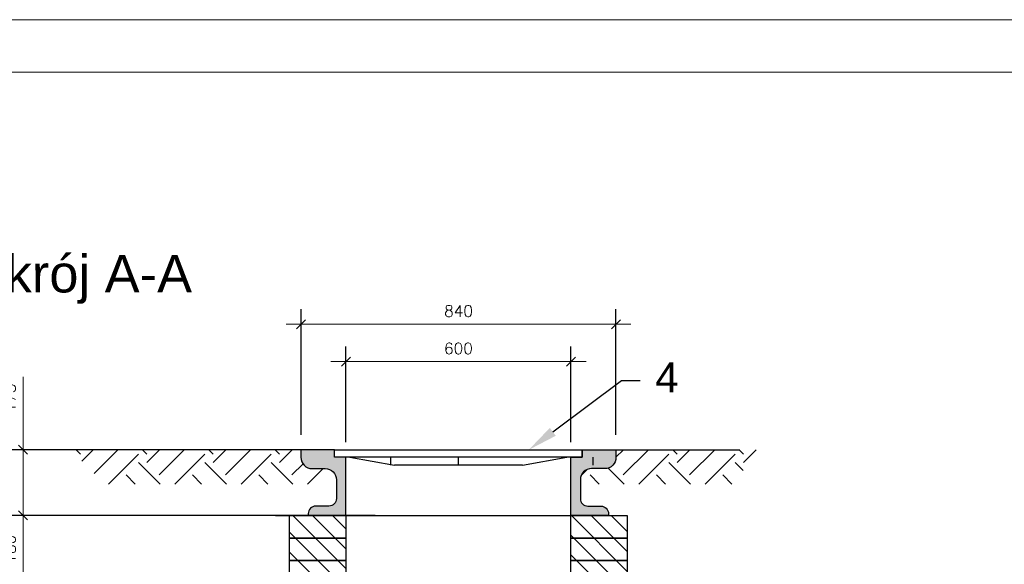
# Model space of a CAD drawing. Header units: millimetres. Extents: x 17233 to 17653, y 5230 to 5527.
# Tile 7 of 17: x 17301 to 17432, y 5455 to 5527. Entities that reach past the tile are written whole.
import ezdxf
from ezdxf import colors
from ezdxf.entities.mleader import LeaderData, LeaderLine
from ezdxf.math import Vec2, Vec3

# ---------------------------------------------------------------- set-up
doc = ezdxf.new("R2010")
doc.units = ezdxf.units.MM
for name, color, linetype, lineweight in [('_II_Tabelki i ramki', 7, 'Continuous', 18), ('odnośniki', 7, 'Continuous', 0), ('opisy', 7, 'Continuous', 15)]:
    doc.layers.add(name, color=color, linetype=linetype, lineweight=lineweight)
for name, color, linetype in [('bloki', 7, 'Continuous'), ('kresk', 7, 'Continuous'), ('studnia', 3, 'Continuous')]:
    doc.layers.add(name, color=color, linetype=linetype)
doc.styles.add('Arial Narrow', font='arial.ttf')
doc.styles.add('iso20', font='romans.shx', dxfattribs={"height": 1.5})
doc.dimstyles.new('ISO-20', dxfattribs={"dimtxt": 1.5, "dimasz": 1.2, "dimexe": 2, "dimexo": 2, "dimgap": 1, "dimtad": 1, "dimlfac": 20, "dimtxsty": 'iso20', "dimblk": 'OBLIQUE', "dimcen": 2.5, "dimdle": 2, "dimadec": 0, "dimazin": 0, "dimtfac": 1, "dimtmove": 0, "dimatfit": 3, "dimldrblk": 'OBLIQUE', "dimfxl": 0, "dimlwd": 18, "dimarcsym": 0})

# ---------------------------------------------------------------- blocks, each defined once
blk = doc.blocks.new('_Oblique')
at = {"color": 0, "linetype": 'ByBlock', "lineweight": -2}
blk.add_line((-0.5, -0.5), (0.5, 0.5), dxfattribs=at)
blk = doc.blocks.new('*D233')
at = {"layer": 'Defpoints', "color": 0}
for p in [(17374.09, 5481.77), (17344.09, 5469.02), (17374.09, 5469.02)]:
    blk.add_point(p, dxfattribs=at)
at = {"layer": 'odnośniki', "color": 0, "lineweight": -2}
for p, q in [((17344.09, 5471.02), (17344.09, 5483.77)), ((17374.09, 5471.02), (17374.09, 5483.77))]:
    blk.add_line(p, q, dxfattribs=at)
at = {"layer": 'odnośniki', "color": 0, "lineweight": 18}
blk.add_line((17342.09, 5481.77), (17376.09, 5481.77), dxfattribs=at)
at = {"layer": 'odnośniki', "color": 0, "linetype": 'ByBlock', "lineweight": 18, "xscale": 1.2, "yscale": 1.2, "zscale": 1.2, "rotation": 180}
blk.add_blockref('_Oblique', (17344.09, 5481.77), dxfattribs=at)
at = {"layer": 'odnośniki', "color": 0, "linetype": 'ByBlock', "lineweight": 18, "xscale": 1.2, "yscale": 1.2, "zscale": 1.2}
blk.add_blockref('_Oblique', (17374.09, 5481.77), dxfattribs=at)
at = {"layer": 'odnośniki', "color": 0, "insert": (17359.09, 5483.52), "char_height": 1.5, "attachment_point": 5, "style": 'iso20'}
blk.add_mtext('600', dxfattribs=at)
blk = doc.blocks.new('*D234')
at = {"layer": 'Defpoints', "color": 0}
for p in [(17380.08, 5486.75), (17338.13, 5470.02), (17380.08, 5470.02)]:
    blk.add_point(p, dxfattribs=at)
at = {"layer": 'odnośniki', "color": 0, "lineweight": -2}
for p, q in [((17338.13, 5472.02), (17338.13, 5488.75)), ((17380.08, 5472.02), (17380.08, 5488.75))]:
    blk.add_line(p, q, dxfattribs=at)
at = {"layer": 'odnośniki', "color": 0, "lineweight": 18}
blk.add_line((17336.13, 5486.75), (17382.08, 5486.75), dxfattribs=at)
at = {"layer": 'odnośniki', "color": 0, "linetype": 'ByBlock', "lineweight": 18, "xscale": 1.2, "yscale": 1.2, "zscale": 1.2, "rotation": 180}
blk.add_blockref('_Oblique', (17338.13, 5486.75), dxfattribs=at)
at = {"layer": 'odnośniki', "color": 0, "linetype": 'ByBlock', "lineweight": 18, "xscale": 1.2, "yscale": 1.2, "zscale": 1.2}
blk.add_blockref('_Oblique', (17380.08, 5486.75), dxfattribs=at)
at = {"layer": 'odnośniki', "color": 0, "insert": (17359.11, 5488.5), "char_height": 1.5, "attachment_point": 5, "style": 'iso20'}
blk.add_mtext('840', dxfattribs=at)
blk = doc.blocks.new('*D236')
at = {"layer": 'Defpoints', "color": 0}
for p in [(17350.01, 5461.27), (17301.09, 5452.27), (17337.01, 5452.27)]:
    blk.add_point(p, dxfattribs=at)
at = {"layer": 'odnośniki', "color": 0, "lineweight": 18}
blk.add_line((17301.09, 5463.27), (17301.09, 5450.27), dxfattribs=at)
at = {"layer": 'odnośniki', "color": 0, "lineweight": -2}
for p, q in [((17348.01, 5461.27), (17299.09, 5461.27)), ((17335.01, 5452.27), (17299.09, 5452.27))]:
    blk.add_line(p, q, dxfattribs=at)
at = {"layer": 'odnośniki', "color": 0, "linetype": 'ByBlock', "lineweight": 18, "xscale": 1.2, "yscale": 1.2, "zscale": 1.2}
for p, rotation in [((17301.09, 5461.27), 90), ((17301.09, 5452.27), 270)]:
    blk.add_blockref('_Oblique', p, dxfattribs=dict(at, rotation=rotation))
at = {"layer": 'odnośniki', "color": 0, "insert": (17299.34, 5456.77), "char_height": 1.5, "attachment_point": 5, "rotation": 90, "style": 'iso20'}
blk.add_mtext('180', dxfattribs=at)
blk = doc.blocks.new('*D237')
at = {"layer": 'Defpoints', "color": 0}
for p in [(17320.97, 5470.02), (17301.09, 5461.27)]:
    blk.add_point(p, dxfattribs=at)
at = {"layer": 'Defpoints', "color": 0, "lineweight": 30}
blk.add_point((17301.09, 5461.27), dxfattribs=at)
at = {"layer": 'odnośniki', "color": 0, "lineweight": 18}
for p, q in [((17301.09, 5470.02), (17301.09, 5479.74)), ((17301.09, 5472.02), (17301.09, 5459.27))]:
    blk.add_line(p, q, dxfattribs=at)
at = {"layer": 'odnośniki', "color": 0, "lineweight": -2}
for p, q in [((17318.97, 5470.02), (17299.09, 5470.02)), ((17299.09, 5461.27), (17299.09, 5461.27))]:
    blk.add_line(p, q, dxfattribs=at)
at = {"layer": 'odnośniki', "color": 0, "linetype": 'ByBlock', "lineweight": 18, "xscale": 1.2, "yscale": 1.2, "zscale": 1.2}
for p, rotation in [((17301.09, 5470.02), 90), ((17301.09, 5461.27), 270)]:
    blk.add_blockref('_Oblique', p, dxfattribs=dict(at, rotation=rotation))
at = {"layer": 'odnośniki', "color": 0, "insert": (17299.34, 5476.92), "char_height": 1.5, "attachment_point": 5, "rotation": 90, "style": 'iso20'}
blk.add_mtext('175', dxfattribs=at)
blk = doc.blocks.new('*D242')
at = {"layer": 'Defpoints', "color": 0}
for p in [(17306.47, 5470.02), (17292.31, 5364.58), (17306.47, 5364.58)]:
    blk.add_point(p, dxfattribs=at)
at = {"layer": 'odnośniki', "color": 0, "lineweight": 18}
blk.add_line((17292.31, 5472.02), (17292.31, 5362.58), dxfattribs=at)
at = {"layer": 'odnośniki', "color": 0, "lineweight": -2}
for p, q in [((17304.47, 5470.02), (17290.31, 5470.02)), ((17304.47, 5364.58), (17290.31, 5364.58))]:
    blk.add_line(p, q, dxfattribs=at)
at = {"layer": 'odnośniki', "color": 0, "linetype": 'ByBlock', "lineweight": 18, "xscale": 1.2, "yscale": 1.2, "zscale": 1.2}
for p, rotation in [((17292.31, 5470.02), 90), ((17292.31, 5364.58), 270)]:
    blk.add_blockref('_Oblique', p, dxfattribs=dict(at, rotation=rotation))
at = {"layer": 'odnośniki', "color": 0, "insert": (17290.32, 5417.3), "char_height": 1.5, "attachment_point": 5, "rotation": 90, "style": 'iso20'}
blk.add_mtext('{\\fArial CE|b0|i0|c0|p34;g\\fArial CE|b0|i0|c238|p34;łębokość według profilu podłużnego rurociągu}', dxfattribs=at)

msp = doc.modelspace()

# ---------------------------------------------------------------- hatches: boundary and pattern name
at = {"layer": 'kresk'}
h = msp.add_hatch(dxfattribs=at)
h.set_pattern_fill('EARTH', color=0, scale=25, angle=45, style=0)
h.set_pattern_definition([(45, (16410.4734, 4448.543), (9e-16, 8.838835), [6.25, -6.25]), (45, (16408.816, 4450.2), (9e-16, 8.838835), [6.25, -6.25]), (45, (16407.159, 4451.8575), (9e-16, 8.838835), [6.25, -6.25]), (135, (16407.159, 4452.9624), (-8.838835, 9e-16), [6.25, -6.25]), (135, (16408.816, 4454.6196), (-8.838835, 9e-16), [6.25, -6.25]), (135, (16410.4734, 4456.277), (-8.838835, 9e-16), [6.25, -6.25])])
h.paths.add_polyline_path([(17341.12779, 5467.51683), (17339.62954, 5467.51683, -0.414213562), (17338.12954, 5469.01683), (17338.12954, 5470.01683), (17307.43033, 5470.01683), (17311.96641, 5465.45623), (17341.12779, 5465.45623)])
h = msp.add_hatch(color=0, dxfattribs=at)
h.paths.add_polyline_path([(17344.08646, 5469.01683), (17342.58646, 5469.01683), (17342.58646, 5470.01683), (17338.08822, 5470.01683), (17338.08822, 5469.01683, 0.414213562), (17339.58822, 5467.51683), (17341.33646, 5467.51683, -0.414213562), (17342.83646, 5466.01683), (17342.83646, 5463.51683, -0.414213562), (17341.83646, 5462.51683), (17340.08646, 5462.51683, 0.414213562), (17339.08646, 5461.51683), (17339.08646, 5461.26683), (17344.08646, 5461.26683)])
h.paths.add_polyline_path([(17380.08471, 5469.01683), (17380.08471, 5470.01683), (17375.58646, 5470.01683), (17375.58646, 5469.01683), (17374.08646, 5469.01683), (17374.08646, 5461.26683), (17379.08646, 5461.26683), (17379.08646, 5461.51683, 0.414213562), (17378.08646, 5462.51683), (17376.33646, 5462.51683, -0.414213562), (17375.33646, 5463.51683), (17375.33646, 5466.01683, -0.414213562), (17376.83646, 5467.51683), (17378.58471, 5467.51683, 0.414213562)])
h = msp.add_hatch(dxfattribs=at)
h.set_pattern_fill('EARTH', color=0, scale=25, angle=45, style=0)
h.set_pattern_definition([(45, (16410.432, 4448.543), (9e-16, 8.838835), [6.25, -6.25]), (45, (16408.775, 4450.2), (9e-16, 8.838835), [6.25, -6.25]), (45, (16407.1175, 4451.8575), (9e-16, 8.838835), [6.25, -6.25]), (135, (16407.1175, 4452.9624), (-8.838835, 9e-16), [6.25, -6.25]), (135, (16408.775, 4454.6196), (-8.838835, 9e-16), [6.25, -6.25]), (135, (16410.432, 4456.277), (-8.838835, 9e-16), [6.25, -6.25])])
h.paths.add_polyline_path([(17399.10504, 5470.01683), (17380.08471, 5470.01683), (17380.08471, 5469.01683, -0.414213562), (17378.58471, 5467.51683), (17376.83646, 5467.51683, 0.414213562), (17375.33646, 5466.01683), (17375.33646, 5465.45623), (17395.66359, 5465.45623)])
h = msp.add_hatch(dxfattribs=at)
h.set_pattern_fill('ANSI31', color=0, scale=15, angle=270, style=0)
h.set_pattern_definition([(315, (16410.432, 4430.9276), (1.3258252, 1.3258252), [])])
h.paths.add_polyline_path([(17344.08646, 5461.26683), (17336.58646, 5461.26683), (17336.58646, 5458.26683), (17344.08646, 5458.26683)])
h.paths.add_polyline_path([(17344.08646, 5458.26683), (17336.58646, 5458.26683), (17336.58646, 5455.26683), (17344.08646, 5455.26683)])
h.paths.add_polyline_path([(17344.08646, 5455.26683), (17336.58646, 5455.26683), (17336.58646, 5452.26683), (17344.08646, 5452.26683)])
h.paths.add_polyline_path([(17381.58646, 5461.26683), (17374.08646, 5461.26683), (17374.08646, 5458.26683), (17381.58646, 5458.26683)])
h.paths.add_polyline_path([(17381.58646, 5458.26683), (17374.08646, 5458.26683), (17374.08646, 5455.26683), (17381.58646, 5455.26683)])
h.paths.add_polyline_path([(17381.58646, 5455.26683), (17374.08646, 5455.26683), (17374.08646, 5452.26683), (17381.58646, 5452.26683)])

# ---------------------------------------------------------------- linework, layer by layer
at = {"layer": '_II_Tabelki i ramki', "lineweight": 18}
for p, q in [((17233.189, 5527.31472), (17653.189, 5527.31472)), ((17258.189, 5520.31472), (17646.189, 5520.31472))]:
    msp.add_line(p, q, dxfattribs=at)
at = {"layer": 'studnia', "color": 0}
for p, q in [((17338.12954, 5470.01683), (17307.43033, 5470.01683)), ((17342.58646, 5470.01683), (17375.58646, 5470.01683)), ((17342.58646, 5469.01683), (17342.58646, 5470.01683)), ((17352.71399, 5470.01683), (17389.73432, 5470.01683)), ((17352.71399, 5470.01683), (17396.57402, 5470.01683)), ((17375.58646, 5470.01683), (17375.58646, 5469.01683)), ((17375.58646, 5469.01683), (17342.58646, 5469.01683)), ((17344.62237, 5469.01683), (17350.55389, 5467.9753)), ((17350.08646, 5467.9753), (17350.08646, 5469.01683)), ((17359.08646, 5467.9753), (17359.08646, 5469.01683)), ((17367.61904, 5467.9753), (17373.55056, 5469.01683)), ((17376.98975, 5469.01683), (17376.98975, 5467.9753)), ((17367.61904, 5467.9753), (17350.55389, 5467.9753)), ((17334.71575, 5461.26683), (17364.71575, 5461.26683)), ((17344.08646, 5461.26683), (17344.08646, 5458.26683)), ((17364.71575, 5461.26683), (17374.08646, 5461.26683))]:
    msp.add_line(p, q, dxfattribs=at)
for points in [[(17344.08646, 5469.01683), (17342.58646, 5469.01683), (17342.58646, 5470.01683), (17338.08822, 5470.01683), (17338.08822, 5469.01683, 0.414213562), (17339.58822, 5467.51683), (17341.33646, 5467.51683, -0.414213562), (17342.83646, 5466.01683), (17342.83646, 5463.51683, -0.414213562), (17341.83646, 5462.51683), (17340.08646, 5462.51683, 0.414213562), (17339.08646, 5461.51683), (17339.08646, 5461.26683), (17344.08646, 5461.26683)], [(17374.08646, 5469.01683), (17375.58646, 5469.01683), (17375.58646, 5470.01683), (17380.08471, 5470.01683), (17380.08471, 5469.01683, -0.414213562), (17378.58471, 5467.51683), (17376.83646, 5467.51683, 0.414213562), (17375.33646, 5466.01683), (17375.33646, 5463.51683, 0.414213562), (17376.33646, 5462.51683), (17378.08646, 5462.51683, -0.414213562), (17379.08646, 5461.51683), (17379.08646, 5461.26683), (17374.08646, 5461.26683)]]:
    msp.add_lwpolyline(points, format="xyb", close=True, dxfattribs=at)
for points in [[(17336.58646, 5461.26683), (17344.08646, 5461.26683), (17344.08646, 5458.26683), (17336.58646, 5458.26683)], [(17374.08646, 5461.26683), (17381.58646, 5461.26683), (17381.58646, 5458.26683), (17374.08646, 5458.26683)], [(17336.58646, 5458.26683), (17344.08646, 5458.26683), (17344.08646, 5455.26683), (17336.58646, 5455.26683)], [(17374.08646, 5458.26683), (17381.58646, 5458.26683), (17381.58646, 5455.26683), (17374.08646, 5455.26683)], [(17336.58646, 5455.26683), (17344.08646, 5455.26683), (17344.08646, 5452.26683), (17336.58646, 5452.26683)], [(17374.08646, 5455.26683), (17381.58646, 5455.26683), (17381.58646, 5452.26683), (17374.08646, 5452.26683)]]:
    msp.add_lwpolyline(points, close=True, dxfattribs=at)

# ---------------------------------------------------------------- texts
at = {"layer": 'opisy', "color": 0, "style": 'Arial Narrow'}
msp.add_text('Przekrój A-A', height=5, dxfattribs=at).set_placement((17284.39828, 5490.97706))

# ---------------------------------------------------------------- dimensions: what is measured, and where the dimension line sits
at = {"layer": 'odnośniki', "color": 0}
dim = msp.add_linear_dim(base=(17380.08471, 5486.74819), p1=(17338.12954, 5470.01683), p2=(17380.08471, 5470.01683), text='840', dimstyle='ISO-20', dxfattribs=at)
dim.commit()
dim.dimension.update_dxf_attribs({"geometry": '*D234', "text_midpoint": (17359.10713, 5486.74819), "dimtype": 160})
dim = msp.add_linear_dim(base=(17374.08646, 5481.77078), p1=(17344.08646, 5469.01683), p2=(17374.08646, 5469.01683), dimstyle='ISO-20', dxfattribs=at)
dim.commit()
dim.dimension.update_dxf_attribs({"geometry": '*D233', "text_midpoint": (17359.08646, 5481.77078), "dimtype": 160})
dim = msp.add_linear_dim(base=(17301.09493, 5461.26683), p1=(17320.97054, 5470.01683), p2=(17301.09493, 5461.26683), angle=90, dimstyle='ISO-20', dxfattribs=at)
dim.commit()
dim.dimension.update_dxf_attribs({"geometry": '*D237', "text_midpoint": (17301.09493, 5476.92159), "dimtype": 160})
dim = msp.add_linear_dim(base=(17292.3055, 5364.57748), p1=(17306.46579, 5470.01683), p2=(17306.46579, 5364.57748), angle=90, text='{\\fArial CE|b0|i0|c0|p34;g\\fArial CE|b0|i0|c238|p34;łębokość według profilu podłużnego rurociągu}', dimstyle='ISO-20', override={"dimtxt": 10}, dxfattribs=at)
dim.commit()
dim.dimension.update_dxf_attribs({"geometry": '*D242', "text_midpoint": (17292.3055, 5417.29715), "dimtype": 160})
dim = msp.add_linear_dim(base=(17301.09493, 5452.26683), p1=(17350.00955, 5461.26683), p2=(17337.00955, 5452.26683), angle=90, dimstyle='ISO-20', override={"dimtxt": 40}, dxfattribs=at)
dim.commit()
dim.dimension.update_dxf_attribs({"geometry": '*D236', "text_midpoint": (17299.34493, 5456.76683)})

# ---------------------------------------------------------------- leaders
at = {"layer": 'bloki', "color": 0}
ml = msp.add_multileader_mtext('Standard', dxfattribs=at)
ml.set_content('4', style='Arial Narrow')
ml.set_leader_properties()
ml.build(insert=Vec2(0, 0))
ml.multileader.update_dxf_attribs({"text_right_attachment_type": 6, "dogleg_length": 2.5})
ctx = ml.context
ctx.base_point, ctx.plane_origin = Vec3(17383.31439, 5479.26503), Vec3(17369.59609, 5470.76683)
ctx.right_attachment = 6
notes = []
notes.append((ctx, [(0, (1, 1, 0), (17380.81439, 5479.26503), (1, 0), 2.5, [(0, [(17368.46487, 5470.01683)], 0, [])])]))
ctx.mtext.insert, ctx.mtext.flow_direction = Vec3(17385.31439, 5481.66503), 5
for ctx, leaders in notes:
    for number, flags, end, landing, length, lines in leaders:
        leader = LeaderData()
        leader.index, (leader.has_last_leader_line, leader.has_dogleg_vector, leader.attachment_direction) = number, flags
        leader.last_leader_point, leader.dogleg_vector, leader.dogleg_length = Vec3(end), Vec3(landing), length
        for number, points, colour, breaks in lines:
            line = LeaderLine()
            line.index, line.vertices, line.color, line.breaks = number, Vec3.list(points), colors.encode_raw_color(colour), breaks
            leader.lines.append(line)
        ctx.leaders.append(leader)

doc.saveas('drawing.dxf')
